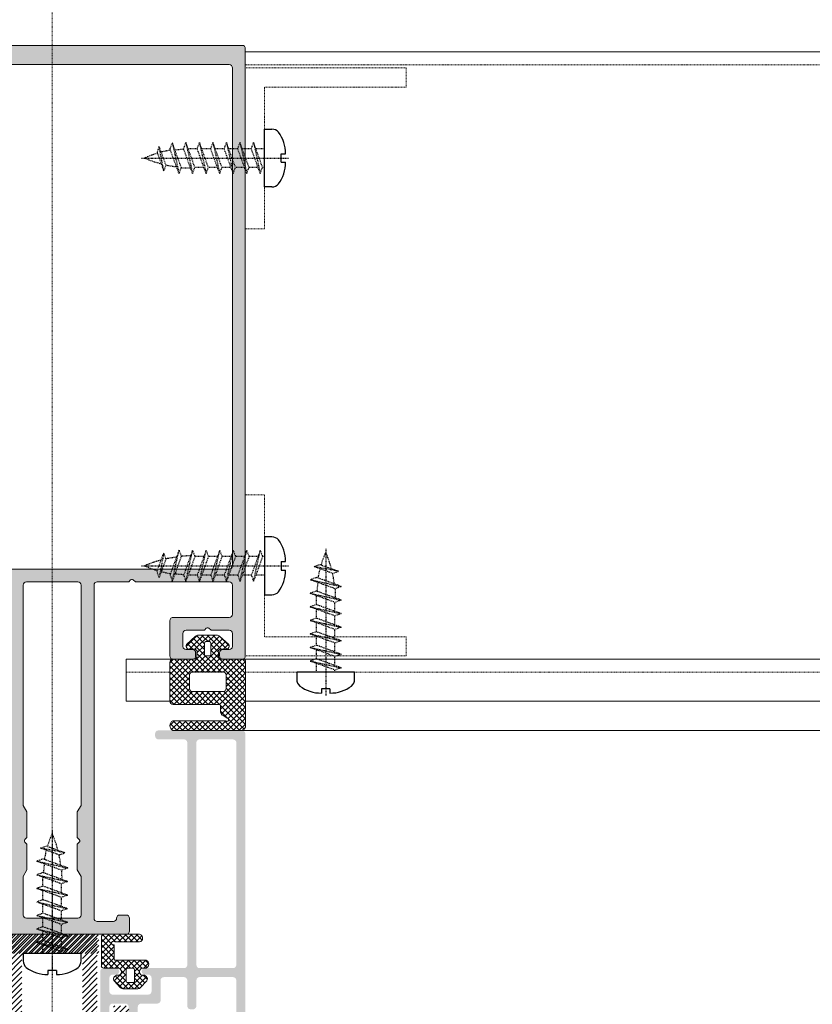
# Model space of a CAD drawing. Header units: millimetres. Extents: x -226731 to 126254, y -16359 to 60195.
# Tile 136 of 256: x -156614 to -156491, y 10549 to 10702. Entities that reach past the tile are written whole.
import ezdxf

# ---------------------------------------------------------------- set-up
doc = ezdxf.new("R2010")
doc.units = ezdxf.units.MM
doc.header["$LTSCALE"] = 0.1
doc.header["$MEASUREMENT"] = 0
doc.linetypes.add('CENTER', pattern=[2, 1.25, -0.25, 0.25, -0.25])
doc.linetypes.add('HIDDEN', pattern=[0.375, 0.25, -0.125])
for name, color, linetype, lineweight in [('01. Aluminium (Main Structure)', 6, 'Continuous', 5), ('0_CCE_ FF_SIDE WALL SPRINKLER', 6, 'Continuous', 0), ('2_Centerline', 1, 'CENTER', 15), ('3_Hatch', 8, 'Continuous', 0), ('SPRINKLER COVERAGE AREA', 1, 'Continuous', 9)]:
    doc.layers.add(name, color=color, linetype=linetype, lineweight=lineweight)
for name, color, linetype in [('CENTER LINE', 8, 'CENTER'), ('FIRE FIGHTING SERVICES', 5, 'Continuous'), ('HARDWARES', 7, 'Continuous')]:
    doc.layers.add(name, color=color, linetype=linetype)

# ---------------------------------------------------------------- blocks, each defined once
blk = doc.blocks.new('*U427')
at = {"layer": '3_Hatch'}
h = blk.add_hatch(color=8, dxfattribs=at)
h.dxf.hatch_style = 1
h.paths.add_polyline_path([(-4.22, 77.48), (-3.91, 77.79), (-3.91, 81.75), (-4.5, 82.78), (-4.5, 116.97), (-4.46, 117.16), (-4.35, 117.32), (-4.21, 117.43), (-4, 117.47), (4, 117.47), (4.19, 117.43), (4.35, 117.32), (4.46, 117.16), (4.52, 116.97), (4.52, 82.78), (3.89, 81.75), (3.89, 77.79), (4.21, 77.48), (4.3, 77.33), (4.3, 77.18), (4.21, 77.04), (3.89, 76.74), (3.89, 72.78), (4.52, 71.75), (4.52, 65.75), (4.46, 65.57), (4.35, 65.41), (4.19, 65.3), (4, 65.26), (-4, 65.26), (-4.21, 65.3), (-4.35, 65.41), (-4.46, 65.57), (-4.5, 65.75), (-4.5, 71.75), (-3.91, 72.78), (-3.91, 76.74), (-4.22, 77.04), (-4.28, 77.18), (-4.28, 77.33)], flags=16)
h.paths.add_polyline_path([(10.04, 65.44), (9.98, 65.26), (9.97, 65.08), (9.86, 64.91), (9.69, 64.8), (9.51, 64.77), (7, 64.77), (6.82, 64.8), (6.64, 64.91), (6.53, 65.08), (6.51, 65.26), (6.51, 116.97), (6.53, 117.16), (6.64, 117.32), (6.82, 117.43), (7, 117.47), (11.89, 117.47), (12.18, 117.78), (12.33, 117.87), (12.47, 117.87), (12.6, 117.78), (12.93, 117.47), (27.5, 117.47), (27.69, 117.43), (27.87, 117.32), (27.96, 117.16), (28, 116.97), (28, 112.48), (27.96, 112.27), (27.87, 112.11), (27.69, 112), (27.5, 111.96), (18.82, 111.96), (18.62, 111.93), (18.45, 111.82), (18.34, 111.65), (18.3, 111.45), (18.3, 105.98), (18.34, 105.78), (18.45, 105.6), (18.62, 105.51), (18.82, 105.47), (21.8, 105.47), (22, 105.51), (22.16, 105.6), (22.27, 105.78), (22.29, 105.98), (22.29, 106.46), (22.27, 106.66), (22.16, 106.81), (22, 106.92), (21.8, 106.97), (20.81, 106.97), (20.61, 107.01), (20.46, 107.12), (20.35, 107.26), (20.3, 107.47), (20.3, 109.46), (20.35, 109.66), (20.46, 109.81), (20.61, 109.92), (20.81, 109.97), (23.64, 109.97), (23.94, 110.28), (24.08, 110.35), (24.23, 110.35), (24.36, 110.28), (24.69, 109.97), (27.5, 109.97), (27.69, 109.92), (27.87, 109.81), (27.96, 109.66), (28, 109.46), (28, 107.47), (27.96, 107.26), (27.87, 107.12), (27.69, 107.01), (27.5, 106.97), (26.52, 106.97), (26.31, 106.92), (26.17, 106.81), (26.06, 106.66), (26, 106.46), (26, 105.98), (26.06, 105.78), (26.17, 105.6), (26.31, 105.51), (26.52, 105.47), (29.51, 105.47), (29.7, 105.51), (29.86, 105.6), (29.97, 105.78), (29.99, 105.98), (29.97, 200.47), (29.86, 200.65), (29.78, 200.7), (29.7, 200.76), (29.61, 200.77), (29.51, 200.78), (-29.51, 200.78), (-29.71, 200.76), (-29.86, 200.65), (-29.97, 200.47), (-30.01, 200.3), (-30.01, 105.98), (-29.97, 105.78), (-29.86, 105.6), (-29.71, 105.51), (-29.51, 105.47), (-26.5, 105.47), (-26.31, 105.51), (-26.15, 105.6), (-26.04, 105.78), (-26, 105.98), (-26, 106.46), (-26.04, 106.66), (-26.15, 106.81), (-26.31, 106.92), (-26.5, 106.97), (-27.52, 106.97), (-27.69, 107.01), (-27.87, 107.12), (-27.98, 107.26), (-28.01, 107.47), (-28.01, 109.46), (-27.98, 109.66), (-27.87, 109.81), (-27.69, 109.92), (-27.52, 109.97), (-24.69, 109.97), (-24.37, 110.28), (-24.25, 110.35), (-24.06, 110.35), (-23.94, 110.28), (-23.63, 109.97), (-20.81, 109.97), (-20.61, 109.92), (-20.44, 109.81), (-20.33, 109.66), (-20.3, 109.46), (-20.3, 107.47), (-20.33, 107.26), (-20.44, 107.12), (-20.61, 107.01), (-20.81, 106.97), (-21.82, 106.97), (-22.02, 106.92), (-22.16, 106.81), (-22.27, 106.66), (-22.31, 106.46), (-22.31, 105.98), (-22.27, 105.78), (-22.16, 105.6), (-22.02, 105.51), (-21.82, 105.47), (-18.8, 105.47), (-18.61, 105.51), (-18.45, 105.6), (-18.34, 105.78), (-18.3, 105.98), (-18.3, 111.45), (-18.34, 111.65), (-18.45, 111.82), (-18.61, 111.93), (-18.8, 111.96), (-27.52, 111.96), (-27.69, 112), (-27.87, 112.11), (-27.98, 112.27), (-28.01, 112.48), (-28.01, 116.97), (-27.98, 117.16), (-27.87, 117.32), (-27.69, 117.43), (-27.52, 117.47), (-12.93, 117.47), (-12.62, 117.78), (-12.49, 117.87), (-12.34, 117.87), (-12.18, 117.78), (-11.87, 117.47), (-7, 117.47), (-6.8, 117.43), (-6.66, 117.32), (-6.55, 117.16), (-6.51, 116.97), (-6.51, 65.26), (-6.55, 65.08), (-6.66, 64.91), (-6.8, 64.8), (-7, 64.77), (-9.51, 64.77), (-9.71, 64.8), (-9.86, 64.91), (-9.97, 65.08), (-10, 65.26), (-10.04, 65.44), (-10.15, 65.63), (-10.31, 65.74), (-10.5, 65.75), (-11.5, 65.75), (-11.7, 65.74), (-11.85, 65.63), (-11.96, 65.44), (-12.01, 65.26), (-12.01, 63.25), (-11.96, 63.07), (-11.85, 62.9), (-11.7, 62.79), (-11.5, 62.77), (-0.53, 62.77), (-0.2, 63.07), (-0.07, 63.14), (0.07, 63.14), (0.22, 63.07), (0.51, 62.77), (11.5, 62.77), (11.69, 62.79), (11.85, 62.9), (11.96, 63.07), (12.01, 63.25), (12.01, 65.26), (11.96, 65.44), (11.85, 65.63), (11.69, 65.74), (11.5, 65.75), (10.5, 65.75), (10.3, 65.74), (10.15, 65.63)])
h.paths.add_polyline_path([(28, 197.28), (27.96, 197.47), (27.87, 197.65), (27.69, 197.76), (27.5, 197.8), (-27.52, 197.8), (-27.69, 197.76), (-27.87, 197.65), (-27.98, 197.47), (-28.01, 197.28), (-28.01, 119.97), (-27.98, 119.77), (-27.87, 119.63), (-27.69, 119.52), (-27.52, 119.46), (27.5, 119.46), (27.69, 119.52), (27.87, 119.63), (27.96, 119.77), (28, 119.97)], flags=16)
h = blk.add_hatch(color=8, dxfattribs=at)
h.dxf.hatch_style = 1
h.paths.add_polyline_path([(28.61, 92.53), (28.61, 57.99), (28.57, 57.83), (28.46, 57.65), (28.28, 57.54), (28.1, 57.52), (22.9, 57.52), (22.7, 57.54), (22.54, 57.65), (22.44, 57.83), (22.41, 57.99), (22.41, 92.53), (22.44, 92.71), (22.54, 92.87), (22.7, 92.98), (22.9, 93.02), (28.1, 93.02), (28.28, 92.98), (28.46, 92.87), (28.57, 92.71)], flags=16)
h.paths.add_polyline_path([(22.41, 37.89), (22.35, 38.09), (22.24, 38.26), (22.1, 38.37), (21.9, 38.4), (21.49, 38.4), (21.31, 38.37), (21.15, 38.26), (21.04, 38.09), (21, 37.89), (21, 33.9), (20.95, 33.7), (20.84, 33.54), (20.69, 33.43), (20.49, 33.41), (13.79, 33.41), (13.61, 33.43), (13.45, 33.54), (13.34, 33.7), (13.3, 33.9), (13.3, 51.5), (13.34, 51.7), (13.45, 51.85), (13.61, 51.96), (13.79, 52.01), (16.35, 52.01), (16.54, 52.05), (16.7, 52.16), (16.81, 52.32), (16.85, 52.5), (16.85, 55.6), (16.87, 55.8), (16.98, 55.96), (17.16, 56.07), (17.36, 56.11), (20.49, 56.11), (20.69, 56.07), (20.84, 55.96), (20.95, 55.8), (21, 55.6), (21, 51.61), (21.04, 51.41), (21.15, 51.26), (21.31, 51.15), (21.49, 51.12), (21.9, 51.12), (22.1, 51.15), (22.24, 51.26), (22.35, 51.41), (22.41, 51.61), (22.41, 55.6), (22.44, 55.8), (22.54, 55.96), (22.7, 56.07), (22.9, 56.11), (28.1, 56.11), (28.28, 56.07), (28.46, 55.96), (28.57, 55.8), (28.61, 55.6), (28.61, 33.9), (28.57, 33.7), (28.46, 33.54), (28.28, 33.43), (28.1, 33.41), (22.9, 33.41), (22.7, 33.43), (22.54, 33.54), (22.44, 33.7), (22.41, 33.9)], flags=16)
h.paths.add_polyline_path([(12.2, 36.54), (11.89, 36.23), (11.89, 33.9), (11.85, 33.7), (11.74, 33.54), (11.58, 33.43), (11.38, 33.41), (9, 33.41), (8.8, 33.43), (8.65, 33.54), (8.54, 33.7), (8.49, 33.9), (8.49, 34.51), (8.45, 34.69), (8.34, 34.85), (8.18, 34.96), (8, 35), (7.79, 34.96), (7.63, 34.85), (7.52, 34.69), (7.48, 34.51), (7.48, 32.49), (7.52, 32.31), (7.63, 32.15), (7.79, 32.04), (8, 32), (28.5, 32), (28.7, 31.95), (28.85, 31.84), (28.96, 31.69), (29.01, 31.49), (29.01, 30.48), (29.05, 30.3), (29.14, 30.13), (29.3, 30.02), (29.51, 30.01), (29.69, 30.02), (29.85, 30.13), (29.96, 30.3), (30, 30.48), (30, 93.92), (29.96, 94.12), (29.85, 94.28), (29.69, 94.39), (29.51, 94.41), (16.5, 94.41), (16.3, 94.39), (16.15, 94.28), (16.04, 94.12), (15.99, 93.92), (15.99, 93.52), (16.04, 93.35), (16.15, 93.17), (16.3, 93.06), (16.5, 93.02), (20.49, 93.02), (20.69, 92.98), (20.84, 92.87), (20.95, 92.71), (21, 92.53), (21, 57.99), (20.95, 57.83), (20.84, 57.65), (20.69, 57.54), (20.49, 57.52), (14.42, 57.52), (14.25, 57.48), (14.16, 57.43), (14.07, 57.37), (14.01, 57.3), (13.96, 57.22), (13.94, 57.13), (13.92, 57.06), (13.92, 56.97), (13.94, 56.88), (13.96, 56.79), (14.01, 56.71), (14.07, 56.64), (14.16, 56.58), (14.25, 56.55), (14.36, 56.51), (14.95, 56.51), (15.15, 56.46), (15.29, 56.35), (15.4, 56.2), (15.44, 56), (15.44, 53.91), (15.4, 53.71), (15.29, 53.55), (15.15, 53.44), (14.95, 53.4), (9.38, 53.4), (9.2, 53.44), (9.04, 53.55), (8.93, 53.71), (8.89, 53.91), (8.89, 56), (8.93, 56.2), (9.04, 56.35), (9.2, 56.46), (9.38, 56.51), (9.92, 56.51), (10.12, 56.55), (10.26, 56.66), (10.37, 56.8), (10.43, 57.01), (10.37, 57.21), (10.26, 57.35), (10.12, 57.46), (9.92, 57.52), (8, 57.52), (7.79, 57.46), (7.63, 57.35), (7.52, 57.21), (7.48, 57.01), (7.48, 49.91), (7.52, 49.71), (7.63, 49.54), (7.79, 49.43), (8, 49.4), (8.38, 49.4), (8.58, 49.43), (8.76, 49.54), (8.84, 49.71), (8.89, 49.91), (8.89, 51.5), (8.93, 51.7), (9.04, 51.85), (9.2, 51.96), (9.38, 52.01), (11.38, 52.01), (11.58, 51.96), (11.74, 51.85), (11.85, 51.7), (11.89, 51.5), (11.89, 42.24), (11.85, 42.06), (11.74, 41.9), (11.58, 41.79), (11.38, 41.73), (9.38, 41.73), (9.2, 41.79), (9.04, 41.9), (8.93, 42.06), (8.89, 42.24), (8.89, 43.3), (8.84, 43.49), (8.76, 43.65), (8.58, 43.76), (8.38, 43.8), (8, 43.8), (7.79, 43.76), (7.63, 43.65), (7.52, 43.49), (7.48, 43.3), (7.48, 38.99), (7.5, 38.86), (7.54, 38.77), (7.59, 38.69), (7.65, 38.64), (7.7, 38.59), (7.78, 38.55), (7.85, 38.51), (7.92, 38.49), (8, 38.49), (8.09, 38.49), (8.16, 38.53), (8.23, 38.57), (8.31, 38.6), (8.36, 38.68), (8.42, 38.75), (8.49, 38.99), (8.49, 39.59), (8.54, 39.79), (8.65, 39.96), (8.8, 40.07), (9, 40.09), (11.38, 40.09), (11.58, 40.07), (11.74, 39.96), (11.85, 39.79), (11.89, 39.59), (11.89, 37.27), (12.2, 36.96), (12.29, 36.83), (12.29, 36.66)])
h = blk.add_hatch(dxfattribs=at)
h.set_pattern_fill('ANSI31', color=8, scale=5)
h.set_pattern_definition([(45, (-26191.7542, -15010.3187), (-0.441941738, 0.441941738), [])])
h.paths.add_polyline_path([(-9.5, 44.17), (-9.48, 44.32), (-9.39, 44.47), (-9.26, 44.54), (-9.11, 44.58), (-7.19, 44.58), (-7.06, 44.58), (-6.81, 44.59), (-6.57, 44.65), (-6.33, 44.72), (-6.11, 44.81), (-5.89, 44.92), (-5.69, 45.07), (-5.51, 45.22), (-5.34, 45.38), (-5.2, 45.58), (-5.05, 45.76), (-4.94, 45.98), (-4.85, 46.2), (-4.78, 46.44), (-4.72, 46.68), (-4.7, 46.94), (-4.69, 47.06), (-4.69, 59.37), (-4.67, 59.54), (-4.58, 59.66), (-4.45, 59.76), (-4.3, 59.77), (6.87, 59.77), (7.02, 59.81), (7.15, 59.9), (7.22, 60.03), (7.26, 60.19), (7.26, 62.39), (7.22, 62.53), (7.15, 62.66), (7.02, 62.75), (6.87, 62.77), (-6.61, 62.77), (-6.75, 62.75), (-6.88, 62.66), (-6.97, 62.53), (-6.99, 62.39), (-6.99, 49.57), (-7.03, 49.42), (-7.1, 49.28), (-7.25, 49.2), (-7.39, 49.17), (-9.11, 49.17), (-9.26, 49.2), (-9.39, 49.28), (-9.48, 49.42), (-9.5, 49.57), (-9.5, 51.29), (-9.51, 51.43), (-9.6, 51.56), (-9.73, 51.65), (-9.9, 51.67), (-11.49, 51.67), (-11.65, 51.65), (-11.78, 51.56), (-11.87, 51.43), (-11.89, 51.29), (-11.89, 42.45), (-11.87, 42.31), (-11.78, 42.2), (-11.65, 42.11), (-11.49, 42.07), (-9.9, 42.07), (-9.73, 42.11), (-9.6, 42.2), (-9.51, 42.31), (-9.5, 42.45)])
h = blk.add_hatch(dxfattribs=at)
h.set_pattern_fill('ANSI31', color=8, scale=5)
h.set_pattern_definition([(45, (-26191.7542, -14950.54475), (-0.441941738, 0.441941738), [])])
h.paths.add_polyline_path([(9.48, 44.32), (9.5, 44.17), (9.5, 42.45), (9.51, 42.31), (9.6, 42.2), (9.73, 42.11), (9.9, 42.07), (11.49, 42.07), (11.65, 42.11), (11.78, 42.2), (11.87, 42.31), (11.89, 42.45), (11.89, 51.29), (11.87, 51.43), (11.78, 51.56), (11.65, 51.65), (11.49, 51.67), (9.9, 51.67), (9.73, 51.65), (9.6, 51.56), (9.51, 51.43), (9.5, 51.29), (9.5, 49.57), (9.48, 49.42), (9.39, 49.28), (9.26, 49.2), (9.11, 49.17), (7.39, 49.17), (7.25, 49.2), (7.1, 49.28), (7.03, 49.42), (6.99, 49.57), (6.99, 62.39), (6.97, 62.53), (6.88, 62.66), (6.75, 62.75), (6.61, 62.77), (-6.87, 62.77), (-7.02, 62.75), (-7.15, 62.66), (-7.22, 62.53), (-7.26, 62.39), (-7.26, 60.19), (-7.22, 60.03), (-7.15, 59.9), (-7.02, 59.81), (-6.87, 59.77), (4.3, 59.77), (4.45, 59.76), (4.58, 59.66), (4.67, 59.54), (4.69, 59.37), (4.69, 47.06), (4.7, 46.94), (4.72, 46.68), (4.78, 46.44), (4.85, 46.2), (4.94, 45.98), (5.05, 45.76), (5.2, 45.58), (5.34, 45.38), (5.51, 45.22), (5.69, 45.07), (5.89, 44.92), (6.11, 44.81), (6.33, 44.72), (6.57, 44.65), (6.81, 44.59), (7.06, 44.58), (7.19, 44.58), (9.11, 44.58), (9.26, 44.54), (9.39, 44.47)])
at = {"layer": '01. Aluminium (Main Structure)', "color": 8, "linetype": 'ByBlock'}
for p, q in [((-29.51, 200.78), (29.51, 200.78)), ((29.51, 200.78), (29.7, 200.76)), ((29.7, 200.76), (29.86, 200.65)), ((29.86, 200.65), (29.97, 200.47)), ((29.97, 200.47), (29.99, 200.3)), ((29.99, 200.3), (29.99, 105.98)), ((-27.52, 197.8), (27.5, 197.8)), ((27.5, 197.8), (27.69, 197.76)), ((27.69, 197.76), (27.87, 197.65)), ((27.87, 197.65), (27.96, 197.47)), ((27.96, 197.47), (28, 197.28)), ((28, 197.28), (28, 119.97)), ((27.5, 119.46), (-27.52, 119.46)), ((27.69, 119.52), (27.5, 119.46)), ((27.87, 119.63), (27.69, 119.52)), ((27.96, 119.77), (27.87, 119.63)), ((28, 119.97), (27.96, 119.77)), ((11.89, 117.47), (12.18, 117.78)), ((12.18, 117.78), (12.33, 117.87)), ((12.33, 117.87), (12.47, 117.87)), ((12.47, 117.87), (12.6, 117.78)), ((12.6, 117.78), (12.93, 117.47)), ((-4.5, 116.97), (-4.46, 117.16)), ((-4.5, 82.78), (-4.5, 116.97)), ((-4.46, 117.16), (-4.35, 117.32)), ((-4.35, 117.32), (-4.21, 117.43)), ((-4.21, 117.43), (-4, 117.47)), ((-4, 117.47), (4, 117.47)), ((4, 117.47), (4.19, 117.43)), ((4.19, 117.43), (4.35, 117.32)), ((4.35, 117.32), (4.46, 117.16)), ((4.46, 117.16), (4.52, 116.97)), ((4.52, 116.97), (4.52, 82.78)), ((6.51, 116.97), (6.53, 117.16)), ((6.51, 65.26), (6.51, 116.97)), ((6.53, 117.16), (6.64, 117.32)), ((6.64, 117.32), (6.82, 117.43)), ((6.82, 117.43), (7, 117.47)), ((7, 117.47), (11.89, 117.47)), ((12.93, 117.47), (27.5, 117.47)), ((27.5, 117.47), (27.69, 117.43)), ((27.69, 117.43), (27.87, 117.32)), ((27.87, 117.32), (27.96, 117.16)), ((27.96, 117.16), (28, 116.97)), ((28, 116.97), (28, 112.48)), ((18.3, 111.45), (18.34, 111.65)), ((18.34, 111.65), (18.45, 111.82)), ((18.45, 111.82), (18.62, 111.93)), ((18.62, 111.93), (18.82, 111.96)), ((27.5, 111.96), (18.82, 111.96)), ((27.69, 112), (27.5, 111.96)), ((27.87, 112.11), (27.69, 112)), ((27.96, 112.27), (27.87, 112.11)), ((28, 112.48), (27.96, 112.27)), ((18.3, 111.45), (18.3, 105.98)), ((23.64, 109.97), (23.94, 110.28)), ((23.94, 110.28), (24.08, 110.35)), ((24.08, 110.35), (24.23, 110.35)), ((24.23, 110.35), (24.36, 110.28)), ((24.36, 110.28), (24.69, 109.97)), ((20.3, 109.46), (20.35, 109.66)), ((20.3, 107.47), (20.3, 109.46)), ((20.35, 109.66), (20.46, 109.81)), ((20.46, 109.81), (20.61, 109.92)), ((20.61, 109.92), (20.81, 109.97)), ((20.81, 109.97), (23.64, 109.97)), ((24.69, 109.97), (27.5, 109.97)), ((27.5, 109.97), (27.69, 109.92)), ((27.69, 109.92), (27.87, 109.81)), ((27.87, 109.81), (27.96, 109.66)), ((27.96, 109.66), (28, 109.46)), ((28, 109.46), (28, 107.47)), ((20.35, 107.26), (20.3, 107.47)), ((20.46, 107.12), (20.35, 107.26)), ((20.61, 107.01), (20.46, 107.12)), ((27.87, 107.12), (27.69, 107.01)), ((27.96, 107.26), (27.87, 107.12)), ((28, 107.47), (27.96, 107.26)), ((18.34, 105.78), (18.3, 105.98)), ((18.45, 105.6), (18.34, 105.78)), ((18.62, 105.51), (18.45, 105.6)), ((18.82, 105.47), (18.62, 105.51)), ((20.81, 106.97), (20.61, 107.01)), ((21.8, 106.97), (20.81, 106.97)), ((21.8, 106.97), (22, 106.92)), ((22, 105.51), (21.8, 105.47)), ((22, 106.92), (22.16, 106.81)), ((22.16, 105.6), (22, 105.51)), ((22.16, 106.81), (22.27, 106.66)), ((22.27, 105.78), (22.16, 105.6)), ((22.27, 106.66), (22.29, 106.46)), ((22.29, 105.98), (22.27, 105.78)), ((22.29, 106.46), (22.29, 105.98)), ((26, 106.46), (26.06, 106.66)), ((26, 106.46), (26, 105.98)), ((26.06, 105.78), (26, 105.98)), ((26.06, 106.66), (26.17, 106.81)), ((26.17, 105.6), (26.06, 105.78)), ((26.17, 106.81), (26.31, 106.92)), ((26.31, 105.51), (26.17, 105.6)), ((26.31, 106.92), (26.52, 106.97)), ((26.52, 105.47), (26.31, 105.51)), ((27.5, 106.97), (26.52, 106.97)), ((27.69, 107.01), (27.5, 106.97)), ((29.7, 105.51), (29.51, 105.47)), ((29.86, 105.6), (29.7, 105.51)), ((29.97, 105.78), (29.86, 105.6)), ((29.99, 105.98), (29.97, 105.78)), ((18.82, 105.47), (21.8, 105.47)), ((26.52, 105.47), (29.51, 105.47)), ((-3.91, 81.75), (-4.5, 82.78)), ((4.52, 82.78), (3.89, 81.75)), ((-3.91, 77.79), (-3.91, 81.75)), ((3.89, 81.75), (3.89, 77.79)), ((-4.28, 77.33), (-4.22, 77.48)), ((-4.28, 77.18), (-4.28, 77.33)), ((-4.22, 77.04), (-4.28, 77.18)), ((-4.22, 77.48), (-3.91, 77.79)), ((-3.91, 76.74), (-4.22, 77.04)), ((-3.91, 72.78), (-3.91, 76.74)), ((3.89, 77.79), (4.21, 77.48)), ((4.21, 77.04), (3.89, 76.74)), ((3.89, 76.74), (3.89, 72.78)), ((4.21, 77.48), (4.3, 77.33)), ((4.3, 77.18), (4.21, 77.04)), ((4.3, 77.33), (4.3, 77.18)), ((-4.5, 71.75), (-3.91, 72.78)), ((3.89, 72.78), (4.52, 71.75)), ((-4.5, 65.75), (-4.5, 71.75)), ((4.52, 71.75), (4.52, 65.75)), ((-4.46, 65.57), (-4.5, 65.75)), ((4.52, 65.75), (4.46, 65.57)), ((10.15, 65.63), (10.3, 65.74)), ((10.3, 65.74), (10.5, 65.75)), ((10.5, 65.75), (11.5, 65.75)), ((11.5, 65.75), (11.69, 65.74)), ((11.69, 65.74), (11.85, 65.63)), ((-4.35, 65.41), (-4.46, 65.57)), ((-4.21, 65.3), (-4.35, 65.41)), ((-4, 65.26), (-4.21, 65.3)), ((4, 65.26), (-4, 65.26)), ((4.19, 65.3), (4, 65.26)), ((4.35, 65.41), (4.19, 65.3)), ((4.46, 65.57), (4.35, 65.41)), ((6.53, 65.08), (6.51, 65.26)), ((6.64, 64.91), (6.53, 65.08)), ((6.82, 64.8), (6.64, 64.91)), ((7, 64.77), (6.82, 64.8)), ((9.51, 64.77), (7, 64.77)), ((9.69, 64.8), (9.51, 64.77)), ((9.86, 64.91), (9.69, 64.8)), ((9.97, 65.08), (9.86, 64.91)), ((9.98, 65.26), (9.97, 65.08)), ((9.98, 65.26), (10.04, 65.44)), ((10.04, 65.44), (10.15, 65.63)), ((11.85, 65.63), (11.96, 65.44)), ((11.96, 65.44), (12.01, 65.26)), ((12.01, 65.26), (12.01, 63.25)), ((-11.5, 62.77), (-0.53, 62.77)), ((-0.53, 62.77), (-0.2, 63.07)), ((-0.2, 63.07), (-0.07, 63.14)), ((-0.07, 63.14), (0.07, 63.14)), ((0.07, 63.14), (0.22, 63.07)), ((0.22, 63.07), (0.51, 62.77)), ((0.51, 62.77), (11.5, 62.77)), ((11.69, 62.79), (11.5, 62.77)), ((11.85, 62.9), (11.69, 62.79)), ((11.96, 63.07), (11.85, 62.9)), ((12.01, 63.25), (11.96, 63.07))]:
    blk.add_line(p, q, dxfattribs=at)
at = {"layer": '2_Centerline', "color": 8, "ltscale": 0.25}
blk.add_line((0, 230.78), (0, 0), dxfattribs=at)
at = {"layer": '3_Hatch', "color": 8}
for p, q in [((29.99, 199.78), (979.97, 199.78)), ((20.86, 107.75), (22.29, 109.07)), ((22.74, 109.2), (25.57, 109.2)), ((26.02, 109.07), (27.45, 107.75)), ((22.07, 107.02), (21.57, 107.02)), ((23.66, 108), (23.66, 106.2)), ((24.46, 108.2), (23.86, 108.2)), ((24.66, 106.2), (24.66, 108)), ((26.74, 107.02), (26.24, 107.02)), ((22.5, 105.95), (22.5, 106.5)), ((23.86, 106), (24.46, 106)), ((25.82, 106.5), (25.82, 105.95)), ((11.51, 105.47), (19.87, 105.47)), ((11.51, 105.47), (11.51, 98.97)), ((18.29, 98.95), (18.29, 104.97)), ((18.79, 105.47), (22.09, 105.47)), ((26.22, 105.47), (29.79, 105.47)), ((28.4, 105.47), (979.97, 105.47)), ((30.03, 105.22), (30.03, 94.94)), ((21.35, 102.99), (21.35, 100.94)), ((26.53, 103.49), (21.85, 103.49)), ((27.03, 100.94), (27.03, 102.99)), ((21.85, 100.44), (26.53, 100.44)), ((11.51, 98.97), (18.29, 98.97)), ((25.97, 98.45), (18.79, 98.45)), ((26.17, 97.23), (26.17, 98.25)), ((30.03, 98.97), (979.97, 98.97)), ((27.17, 96.32), (26.4, 96.81)), ((18.75, 95.91), (26.98, 95.91)), ((29.46, 94.41), (18.75, 94.41)), ((29.51, 94.41), (979.97, 94.41)), ((8.14, 62.77), (13.59, 62.77)), ((7.64, 57.8), (7.64, 62.27)), ((13.59, 61.57), (9.73, 61.57)), ((9.64, 61), (9.64, 58.87)), ((9.75, 58.72), (14.62, 58.72)), ((10.37, 57.52), (8.02, 57.52)), ((11.51, 57.28), (11.51, 55.49)), ((12.61, 57.48), (11.71, 57.48)), ((12.81, 55.49), (12.81, 57.28)), ((14.62, 57.52), (13.95, 57.52)), ((10.57, 54.52), (9.62, 55.54)), ((9.97, 56.42), (10.35, 56.42)), ((11.71, 55.29), (12.61, 55.29)), ((14.7, 55.54), (13.66, 54.43)), ((13.98, 56.42), (14.36, 56.42)), ((13.21, 54.29), (11.14, 54.29))]:
    blk.add_line(p, q, dxfattribs=at)
at = {"layer": '3_Hatch', "color": 8, "linetype": 'HIDDEN', "ltscale": 5}
for p, q in [((29.99, 197.78), (979.97, 197.78)), ((54.99, 197.28), (29.99, 197.28)), ((29.99, 197.28), (29.99, 172.28)), ((54.99, 197.28), (54.99, 194.28)), ((32.99, 194.28), (32.99, 172.28)), ((54.99, 194.28), (32.99, 194.28)), ((29.99, 172.28), (32.99, 172.28)), ((29.99, 130.97), (32.99, 130.97)), ((29.99, 105.97), (29.99, 130.97)), ((32.99, 108.97), (32.99, 130.97)), ((54.99, 108.97), (32.99, 108.97)), ((54.99, 105.97), (54.99, 108.97)), ((54.99, 105.97), (29.99, 105.97)), ((11.51, 103.48), (18.29, 103.48)), ((21.74, 103.48), (26.63, 103.48))]:
    blk.add_line(p, q, dxfattribs=at)
at = {"layer": '3_Hatch', "color": 8, "linetype": 'Continuous'}
for p, q in [((20.83, 107.43), (22.59, 109.19)), ((21.28, 106.99), (23.49, 109.2)), ((23.66, 106.98), (21.92, 108.72)), ((22.18, 107.01), (24.37, 109.2)), ((23.66, 107.87), (22.4, 109.13)), ((24.21, 108.2), (23.2, 109.2)), ((26.27, 107.02), (24.09, 109.2)), ((24.25, 108.2), (25.26, 109.2)), ((24.66, 107.72), (26.01, 109.07)), ((24.66, 106.84), (26.47, 108.65)), ((27.15, 107.03), (24.97, 109.2)), ((27.49, 107.57), (25.95, 109.11)), ((21.85, 107.02), (21, 107.88)), ((26.26, 103.49), (21.46, 108.3)), ((22.2, 103.49), (26.93, 108.23)), ((22.5, 106.44), (23.66, 107.6)), ((25.8, 106.61), (24.66, 107.75)), ((26.61, 107.02), (27.39, 107.8)), ((18.29, 101.35), (23.66, 106.72)), ((18.29, 100.47), (23.83, 106.01)), ((24.5, 103.49), (22.36, 105.63)), ((25.38, 103.49), (22.5, 106.38)), ((23.08, 103.49), (25.82, 106.23)), ((23.96, 103.49), (26.03, 105.56)), ((30.03, 100.61), (24.59, 106.05)), ((30.03, 101.5), (24.66, 106.87)), ((18.29, 104.89), (18.87, 105.47)), ((18.29, 104), (19.76, 105.47)), ((18.29, 103.12), (20.64, 105.47)), ((18.29, 102.23), (21.52, 105.47)), ((21.35, 101.34), (18.29, 104.4)), ((21.35, 102.22), (18.35, 105.22)), ((21.36, 103.1), (18.98, 105.47)), ((21.84, 103.49), (19.86, 105.47)), ((22.73, 103.49), (20.75, 105.47)), ((23.61, 103.49), (21.63, 105.47)), ((24.85, 103.49), (26.83, 105.47)), ((25.73, 103.49), (27.71, 105.47)), ((26.61, 103.49), (28.59, 105.47)), ((30.03, 102.38), (26.94, 105.47)), ((27.02, 103.02), (29.48, 105.47)), ((27.03, 102.14), (30.03, 105.14)), ((27.03, 101.25), (30.03, 104.25)), ((30.03, 103.27), (27.82, 105.47)), ((30.03, 104.15), (28.7, 105.47)), ((30.03, 105.03), (29.59, 105.47)), ((23.36, 98.45), (18.29, 103.52)), ((18.29, 99.58), (21.35, 102.64)), ((22.47, 98.45), (18.29, 102.63)), ((25.1, 98.45), (30.03, 103.37)), ((25.99, 98.44), (30.03, 102.48)), ((30.03, 99.73), (27.03, 102.73)), ((21.59, 98.45), (18.29, 101.75)), ((18.33, 98.74), (21.35, 101.76)), ((26.17, 97.74), (30.03, 101.6)), ((30.03, 98.85), (27.03, 101.85)), ((30.03, 97.96), (27.03, 100.96)), ((20.7, 98.45), (18.29, 100.86)), ((19.82, 98.45), (18.29, 99.98)), ((18.92, 98.45), (21.35, 100.88)), ((19.8, 98.45), (21.79, 100.44)), ((20.68, 98.45), (22.67, 100.44)), ((21.57, 98.45), (23.56, 100.44)), ((24.24, 98.45), (22.25, 100.44)), ((22.45, 98.45), (24.44, 100.44)), ((25.12, 98.45), (23.13, 100.44)), ((23.34, 98.45), (25.33, 100.44)), ((26.01, 98.44), (24.02, 100.44)), ((24.22, 98.45), (26.21, 100.44)), ((30.03, 95.31), (24.9, 100.44)), ((30.03, 96.2), (25.79, 100.44)), ((26.26, 96.95), (30.03, 100.72)), ((30.03, 97.08), (26.65, 100.45)), ((26.77, 96.58), (30.03, 99.83)), ((18.94, 98.45), (18.29, 99.1)), ((29.83, 94.62), (26.17, 98.29)), ((26.37, 94.41), (30.03, 98.06)), ((27.34, 96.26), (30.03, 98.95)), ((27.26, 96.31), (26.17, 97.4)), ((27.26, 94.41), (30.03, 97.18)), ((18.29, 95.16), (19.03, 95.91)), ((19.43, 94.41), (18.35, 95.49)), ((18.55, 94.55), (19.92, 95.91)), ((20.32, 94.41), (18.82, 95.91)), ((19.3, 94.41), (20.8, 95.91)), ((21.2, 94.41), (19.7, 95.91)), ((20.19, 94.41), (21.69, 95.91)), ((22.09, 94.41), (20.59, 95.91)), ((21.07, 94.41), (22.57, 95.91)), ((22.97, 94.41), (21.47, 95.91)), ((21.95, 94.41), (23.45, 95.91)), ((23.85, 94.41), (22.35, 95.91)), ((22.84, 94.41), (24.34, 95.91)), ((24.74, 94.41), (23.24, 95.91)), ((23.72, 94.41), (25.22, 95.91)), ((25.62, 94.41), (24.12, 95.91)), ((24.61, 94.41), (26.11, 95.91)), ((26.51, 94.41), (25.01, 95.91)), ((25.49, 94.41), (26.98, 95.91)), ((27.39, 94.41), (25.89, 95.91)), ((28.27, 94.41), (26.77, 95.91)), ((29.16, 94.41), (27.4, 96.17)), ((28.14, 94.41), (30.03, 96.3)), ((29.02, 94.41), (30.03, 95.41)), ((7.64, 61.53), (8.88, 62.77)), ((7.64, 60.65), (9.76, 62.77)), ((7.67, 62.45), (7.96, 62.74)), ((9.24, 61.3), (7.85, 62.68)), ((9.85, 61.57), (8.65, 62.77)), ((10.73, 61.57), (9.53, 62.77)), ((9.55, 61.68), (10.64, 62.77)), ((10.33, 61.57), (11.53, 62.77)), ((11.61, 61.57), (10.41, 62.77)), ((11.21, 61.57), (12.41, 62.77)), ((12.5, 61.57), (11.3, 62.77)), ((12.1, 61.57), (13.3, 62.77)), ((13.38, 61.57), (12.18, 62.77)), ((13.97, 61.87), (13.07, 62.77)), ((9.64, 60.01), (7.64, 62.01)), ((7.64, 59.77), (9.23, 61.35)), ((12.98, 61.57), (13.94, 62.53)), ((9.64, 59.13), (7.64, 61.13)), ((7.64, 58.88), (9.64, 60.88)), ((10.37, 57.52), (7.64, 60.25)), ((7.64, 58), (9.64, 60)), ((9.64, 60.9), (9.41, 61.12)), ((9.48, 57.52), (7.64, 59.36)), ((8.6, 57.52), (7.64, 58.48)), ((8.04, 57.52), (9.64, 59.12)), ((8.92, 57.52), (10.12, 58.72)), ((9.61, 55.55), (12.78, 58.72)), ((9.81, 57.52), (11.01, 58.72)), ((11.51, 57.26), (10.05, 58.72)), ((10.56, 57.39), (11.89, 58.72)), ((12.17, 57.48), (10.94, 58.72)), ((13.55, 56.98), (11.82, 58.72)), ((12.42, 57.48), (13.66, 58.72)), ((13.92, 57.5), (12.7, 58.72)), ((12.81, 56.99), (14.54, 58.72)), ((14.73, 57.58), (13.59, 58.72)), ((14.23, 57.52), (14.99, 58.28)), ((15.01, 58.17), (14.47, 58.72)), ((10.04, 55.09), (11.51, 56.57)), ((11.51, 56.37), (10.72, 57.16)), ((12.81, 56.1), (13.56, 56.85)), ((14.42, 55.23), (12.81, 56.84)), ((10.91, 54.32), (9.55, 55.68)), ((11.83, 54.29), (9.8, 56.32)), ((10.47, 54.64), (11.51, 55.69)), ((11.51, 55.49), (10.52, 56.48)), ((11.01, 54.3), (12, 55.29)), ((12.71, 54.29), (11.71, 55.29)), ((11.88, 54.29), (14.01, 56.42)), ((13.53, 54.36), (12.6, 55.29)), ((12.77, 54.29), (14.66, 56.18)), ((13.99, 54.78), (12.81, 55.96)), ((14.79, 55.75), (14.12, 56.42))]:
    blk.add_line(p, q, dxfattribs=at)
at = {"layer": '3_Hatch', "color": 8, "linetype": 'HIDDEN'}
blk.add_line((30.03, 103.48), (979.97, 103.48), dxfattribs=at)
at = {"layer": '3_Hatch', "color": 8}
for centre, radius, start, end in [((22.74, 108.4), 0.8, 90.0001, 124.0993), ((25.57, 108.4), 0.8, 55.9007, 90), ((21.37, 107.54), 0.553, 157.0553, 290.8747), ((22.1, 106.61), 0.411, 345.1294, 93.8472), ((23.86, 108), 0.2, 90, 180), ((24.46, 108), 0.2, 360, 90), ((26.21, 106.61), 0.41, 85.8157, 195.2748), ((26.94, 107.54), 0.553, 249.1254, 22.9447), ((21.96, 105.99), 0.533, 284.2078, 355.4538), ((23.86, 106.2), 0.2, 180, 270), ((24.46, 106.2), 0.2, 270, 0), ((26.35, 105.99), 0.533, 184.5462, 255.7922), ((18.79, 104.97), 0.5, 90.0022, 180), ((29.78, 105.22), 0.25, 0, 86.9111), ((21.85, 102.99), 0.5, 90, 180), ((26.53, 102.99), 0.5, 0, 90), ((21.85, 100.94), 0.5, 180, 270), ((26.53, 100.94), 0.5, 270, 0), ((18.79, 98.95), 0.5, 180, 270), ((25.97, 98.25), 0.2, 0.0142, 90), ((26.67, 97.23), 0.5, 180, 237.697), ((27.17, 96.07), 0.25, 220.6722, 90), ((19.13, 95.16), 0.841, 116.8773, 243.1351), ((29.26, 95.19), 0.8, 283.859, 342.2293), ((8.14, 62.27), 0.5, 90, 180), ((13.43, 62.17), 0.621, 284.9636, 75.0517), ((9.51, 61.39), 0.287, 38.635, 288.09), ((9.44, 61), 0.2, 0, 37.0365), ((9.84, 58.9), 0.2, 187.0702, 243.974), ((14.37, 58.12), 0.65, 292.6094, 67.3906), ((8.01, 57.91), 0.389, 195.6548, 270.5388), ((10.25, 56.93), 0.527, 280.8396, 6.0555), ((10.08, 56.88), 0.703, 9.1535, 65.3518), ((11.71, 57.28), 0.2, 90.0049, 180), ((12.61, 57.28), 0.2, 0.005, 90), ((14.25, 56.88), 0.703, 114.6482, 170.8465), ((14.08, 56.93), 0.527, 173.9445, 259.1604), ((10.06, 55.83), 0.524, 170.5977, 213.7552), ((10.23, 55.76), 0.703, 111.438, 167.6363), ((11.71, 55.49), 0.2, 180.0048, 270), ((12.61, 55.49), 0.2, 270.0051, 0), ((14.1, 55.76), 0.703, 12.3637, 68.562), ((14.27, 55.83), 0.524, 326.2448, 9.4023), ((11.13, 55.06), 0.769, 224.2645, 270.9894), ((13.21, 55.09), 0.8, 270.0013, 304.0993)]:
    blk.add_arc(centre, radius, start, end, dxfattribs=at)
at = {"layer": 'CENTER LINE', "color": 8, "linetype": 'CENTER'}
for p, q in [((13.86, 183.28), (36.76, 183.28)), ((42.49, 122.61), (42.49, 99.71)), ((13.86, 119.97), (36.76, 119.97)), ((0, 78.9), (0, 56))]:
    blk.add_line(p, q, dxfattribs=at)
at = {"layer": 'HARDWARES', "color": 8, "linetype": 'Continuous'}
for p, q in [((32.99, 187.77), (34.14, 187.77)), ((32.99, 178.8), (32.99, 187.77)), ((35.6, 182.62), (35.6, 183.95)), ((35.6, 183.95), (36.26, 183.95)), ((35.6, 182.62), (36.26, 182.62)), ((34.14, 178.8), (32.99, 178.8)), ((32.99, 124.46), (32.99, 115.48)), ((34.14, 124.46), (32.99, 124.46)), ((35.6, 120.63), (36.26, 120.63)), ((35.6, 120.63), (35.6, 119.31)), ((35.6, 119.31), (36.26, 119.31)), ((32.99, 115.48), (34.14, 115.48)), ((38, 103.48), (38, 102.33)), ((46.98, 103.48), (38, 103.48)), ((46.98, 102.33), (46.98, 103.48)), ((43.15, 100.87), (41.83, 100.87)), ((41.83, 100.87), (41.83, 100.21)), ((43.15, 100.87), (43.15, 100.21)), ((-4.49, 59.77), (-4.49, 58.62)), ((4.49, 59.77), (-4.49, 59.77)), ((4.49, 58.62), (4.49, 59.77)), ((0.66, 57.16), (-0.66, 57.16)), ((-0.66, 57.16), (-0.66, 56.5)), ((0.66, 57.16), (0.66, 56.5))]:
    blk.add_line(p, q, dxfattribs=at)
at = {"layer": 'HARDWARES', "color": 8}
for p, q in [((32.99, 178.8), (32.99, 187.77)), ((33.81, 178.8), (32.99, 178.8)), ((32.99, 124.46), (32.99, 115.48)), ((33.81, 124.46), (32.99, 124.46)), ((46.98, 103.48), (38, 103.48)), ((46.98, 102.66), (46.98, 103.48)), ((4.49, 59.77), (-4.49, 59.77)), ((4.49, 58.96), (4.49, 59.77))]:
    blk.add_line(p, q, dxfattribs=at)
at = {"layer": 'HARDWARES', "color": 8, "linetype": 'HIDDEN'}
for p, q in [((16.62, 185.1), (16.29, 184.19)), ((17.68, 182.21), (16.62, 185.1)), ((17.34, 181.3), (16.62, 185.1)), ((16.29, 184.19), (17.34, 181.3)), ((22.53, 184.72), (21.12, 184.72)), ((24.63, 184.72), (23.23, 184.72)), ((26.73, 184.72), (25.33, 184.72)), ((28.83, 184.72), (27.43, 184.72)), ((30.94, 184.72), (29.53, 184.72)), ((17.68, 182.21), (17.34, 181.3)), ((23.58, 181.84), (22.17, 181.84)), ((25.68, 181.84), (24.27, 181.84)), ((27.78, 181.84), (26.38, 181.84)), ((29.88, 181.84), (28.48, 181.84)), ((31.98, 181.84), (30.58, 181.84)), ((32.99, 181.84), (32.68, 181.84)), ((16.29, 119.07), (17.34, 121.96)), ((17.34, 121.96), (16.62, 118.16)), ((17.68, 121.05), (16.62, 118.16)), ((17.68, 121.05), (17.34, 121.96)), ((23.58, 121.41), (22.17, 121.41)), ((25.68, 121.41), (24.27, 121.41)), ((27.78, 121.41), (26.38, 121.41)), ((29.88, 121.41), (28.48, 121.41)), ((31.98, 121.41), (30.58, 121.41)), ((32.99, 121.41), (32.68, 121.41)), ((40.68, 119.85), (41.59, 120.18)), ((43.57, 118.79), (40.68, 119.85)), ((44.48, 119.13), (40.68, 119.85)), ((41.59, 120.18), (44.48, 119.13)), ((16.62, 118.16), (16.29, 119.07)), ((22.53, 118.53), (21.12, 118.53)), ((24.63, 118.53), (23.23, 118.53)), ((26.73, 118.53), (25.33, 118.53)), ((28.83, 118.53), (27.43, 118.53)), ((30.94, 118.53), (29.53, 118.53)), ((43.57, 118.79), (44.48, 119.13)), ((41.05, 113.94), (41.05, 115.35)), ((41.05, 111.84), (41.05, 113.24)), ((43.93, 112.89), (43.93, 114.3)), ((43.93, 110.79), (43.93, 112.2)), ((41.05, 109.74), (41.05, 111.14)), ((43.93, 108.69), (43.93, 110.09)), ((41.05, 107.64), (41.05, 109.04)), ((43.93, 106.59), (43.93, 107.99)), ((41.05, 105.53), (41.05, 106.94)), ((43.93, 104.49), (43.93, 105.89)), ((43.93, 103.48), (43.93, 103.79)), ((-1.81, 76.14), (-0.9, 76.47)), ((-0.9, 76.47), (1.99, 75.42)), ((1.08, 75.09), (-1.81, 76.14)), ((1.99, 75.42), (-1.81, 76.14)), ((1.08, 75.09), (1.99, 75.42)), ((-1.44, 70.24), (-1.44, 71.64)), ((1.44, 69.19), (1.44, 70.59)), ((-1.44, 68.13), (-1.44, 69.54)), ((-1.44, 66.03), (-1.44, 67.44)), ((1.44, 67.09), (1.44, 68.49)), ((1.44, 64.98), (1.44, 66.39)), ((-1.44, 63.93), (-1.44, 65.33)), ((1.44, 62.88), (1.44, 64.28)), ((-1.44, 61.83), (-1.44, 63.23)), ((1.44, 60.78), (1.44, 62.18)), ((1.44, 59.77), (1.44, 60.08))]:
    blk.add_line(p, q, dxfattribs=at)
for points in [[(19.71, 180.86), (20.06, 181.82), (18.66, 185.66), (19.71, 180.86), (18.31, 184.7), (18.66, 185.66)], [(21.82, 180.88), (22.17, 181.84), (20.77, 185.68), (21.82, 180.88), (20.42, 184.72), (20.77, 185.68)], [(23.92, 180.88), (24.27, 181.84), (22.88, 185.68), (23.92, 180.88), (22.53, 184.72), (22.88, 185.68)], [(26.03, 180.88), (26.38, 181.84), (24.98, 185.68), (26.03, 180.88), (24.63, 184.72), (24.98, 185.68)], [(28.13, 180.88), (28.48, 181.84), (27.08, 185.68), (28.13, 180.88), (26.73, 184.72), (27.08, 185.68)], [(30.23, 180.88), (30.58, 181.84), (29.18, 185.68), (30.23, 180.88), (28.83, 184.72), (29.18, 185.68)], [(32.33, 180.88), (32.68, 181.84), (31.29, 185.68), (32.33, 180.88), (30.94, 184.72), (31.29, 185.68)], [(32.99, 184.72), (31.64, 184.72)], [(19.71, 122.4), (20.06, 121.44), (18.66, 117.6), (19.71, 122.4), (18.31, 118.56), (18.66, 117.6)], [(21.82, 122.37), (22.17, 121.41), (20.77, 117.57), (21.82, 122.37), (20.42, 118.53), (20.77, 117.57)], [(23.92, 122.37), (24.27, 121.41), (22.88, 117.57), (23.92, 122.37), (22.53, 118.53), (22.88, 117.57)], [(26.03, 122.37), (26.38, 121.41), (24.98, 117.57), (26.03, 122.37), (24.63, 118.53), (24.98, 117.57)], [(28.13, 122.37), (28.48, 121.41), (27.08, 117.57), (28.13, 122.37), (26.73, 118.53), (27.08, 117.57)], [(30.23, 122.37), (30.58, 121.41), (29.18, 117.57), (30.23, 122.37), (28.83, 118.53), (29.18, 117.57)], [(32.33, 122.37), (32.68, 121.41), (31.29, 117.57), (32.33, 122.37), (30.94, 118.53), (31.29, 117.57)], [(32.99, 118.53), (31.64, 118.53)], [(44.92, 116.76), (43.96, 116.41), (40.12, 117.81), (44.92, 116.76), (41.08, 118.16), (40.12, 117.81)], [(44.89, 114.65), (43.93, 114.3), (40.09, 115.7), (44.89, 114.65), (41.05, 116.05), (40.09, 115.7)], [(44.89, 112.55), (43.93, 112.2), (40.09, 113.59), (44.89, 112.55), (41.05, 113.94), (40.09, 113.59)], [(44.89, 110.44), (43.93, 110.09), (40.09, 111.49), (44.89, 110.44), (41.05, 111.84), (40.09, 111.49)], [(44.89, 108.34), (43.93, 107.99), (40.09, 109.39), (44.89, 108.34), (41.05, 109.74), (40.09, 109.39)], [(44.89, 106.24), (43.93, 105.89), (40.09, 107.29), (44.89, 106.24), (41.05, 107.64), (40.09, 107.29)], [(44.89, 104.14), (43.93, 103.79), (40.09, 105.18), (44.89, 104.14), (41.05, 105.53), (40.09, 105.18)], [(41.05, 103.48), (41.05, 104.83)], [(2.43, 73.06), (1.47, 72.71), (-2.37, 74.11), (2.43, 73.06), (-1.41, 74.45), (-2.37, 74.11)], [(2.4, 70.95), (1.44, 70.6), (-2.4, 71.99), (2.4, 70.95), (-1.44, 72.34), (-2.4, 71.99)], [(2.4, 68.84), (1.44, 68.49), (-2.4, 69.89), (2.4, 68.84), (-1.44, 70.24), (-2.4, 69.89)], [(2.4, 66.74), (1.44, 66.39), (-2.4, 67.78), (2.4, 66.74), (-1.44, 68.13), (-2.4, 67.78)], [(2.4, 64.63), (1.44, 64.28), (-2.4, 65.68), (2.4, 64.63), (-1.44, 66.03), (-2.4, 65.68)], [(2.4, 62.53), (1.44, 62.18), (-2.4, 63.58), (2.4, 62.53), (-1.44, 63.93), (-2.4, 63.58)], [(2.4, 60.43), (1.44, 60.08), (-2.4, 61.48), (2.4, 60.43), (-1.44, 61.83), (-2.4, 61.48)], [(-1.44, 59.77), (-1.44, 61.13)]]:
    blk.add_lwpolyline(points, dxfattribs=at)
at = {"layer": 'HARDWARES', "color": 8, "linetype": 'Continuous'}
for centre, radius, start, end in [((34.14, 186.4), 1.37, 41.7376, 90), ((30.69, 183.99), 5.57, 359.5407, 36.6338), ((30.69, 182.58), 5.57, 323.3662, 0.4593), ((34.14, 180.17), 1.37, 270, 318.2624), ((34.14, 123.09), 1.37, 41.7376, 90), ((30.69, 120.68), 5.57, 359.5407, 36.6338), ((30.69, 119.27), 5.57, 323.3662, 0.4593), ((34.14, 116.85), 1.37, 270, 318.2624), ((39.37, 102.33), 1.37, 180, 228.2624), ((41.78, 105.78), 5.57, 233.3662, 270.4593), ((43.2, 105.78), 5.57, 269.5407, 306.6338), ((45.61, 102.33), 1.37, 311.7376, 0), ((-3.12, 58.62), 1.37, 180, 228.2624), ((3.12, 58.62), 1.37, 311.7376, 0), ((-0.71, 62.07), 5.57, 233.3662, 270.4593), ((0.71, 62.07), 5.57, 269.5407, 306.6338)]:
    blk.add_arc(centre, radius, start, end, dxfattribs=at)
at = {"layer": 'HARDWARES', "color": 8, "linetype": 'HIDDEN'}
for centre, start, end in [((21.18, 167.94), 106.6931, 113.9435), ((21.18, 167.94), 99.5795, 104.5622), ((21.19, 167.85), 92.508, 97.2926), ((21.18, 198.63), 246.0565, 255.4243), ((21.18, 198.63), 257.9668, 263.6815), ((21.19, 198.55), 266.0961, 271.0584), ((21.18, 104.62), 104.5757, 113.9435), ((21.18, 104.62), 96.3185, 102.0332), ((21.19, 104.71), 88.9416, 93.9039), ((57.84, 115.29), 156.0565, 163.3069), ((27.14, 115.29), 14.5757, 23.9435), ((21.18, 135.32), 246.0565, 253.3069), ((57.84, 115.29), 165.4378, 170.4205), ((21.18, 135.32), 255.4378, 260.4205), ((21.19, 135.41), 262.7074, 267.492), ((27.14, 115.29), 6.3185, 12.0332), ((57.92, 115.28), 172.7074, 177.492), ((27.23, 115.28), 358.9416, 3.9039), ((15.35, 71.59), 156.0565, 163.3069), ((-15.35, 71.59), 14.5757, 23.9435), ((15.35, 71.59), 165.4378, 170.4205), ((-15.35, 71.59), 6.3185, 12.0332), ((15.43, 71.57), 172.7074, 177.492), ((-15.26, 71.57), 358.9416, 3.9039)]:
    blk.add_arc(centre, 16.79, start, end, dxfattribs=at)
blk = doc.blocks.new('A$C2AD535C3')
at = {"layer": 'SPRINKLER COVERAGE AREA', "color": 1}
blk.add_circle((0, 0), 2500, dxfattribs=at)
blk = doc.blocks.new('G$C3584CA52')
at = {"layer": '0_CCE_ FF_SIDE WALL SPRINKLER', "color": 240, "xscale": -0.6, "yscale": 0.6, "zscale": 0.6}
for p in [(5355.33, -9259), (7904.64, -9259)]:
    blk.add_blockref('A$C2AD535C3', p, dxfattribs=at)

msp = doc.modelspace()

# ---------------------------------------------------------------- block references
at = {"layer": '3_Hatch', "color": 8}
msp.add_blockref('*U427', (-156608.71, 10497.02, 0), dxfattribs=at)
at = {"layer": 'FIRE FIGHTING SERVICES'}
msp.add_blockref('G$C3584CA52', (-163018.33, 21220.5), dxfattribs=at)

doc.saveas('drawing.dxf')
